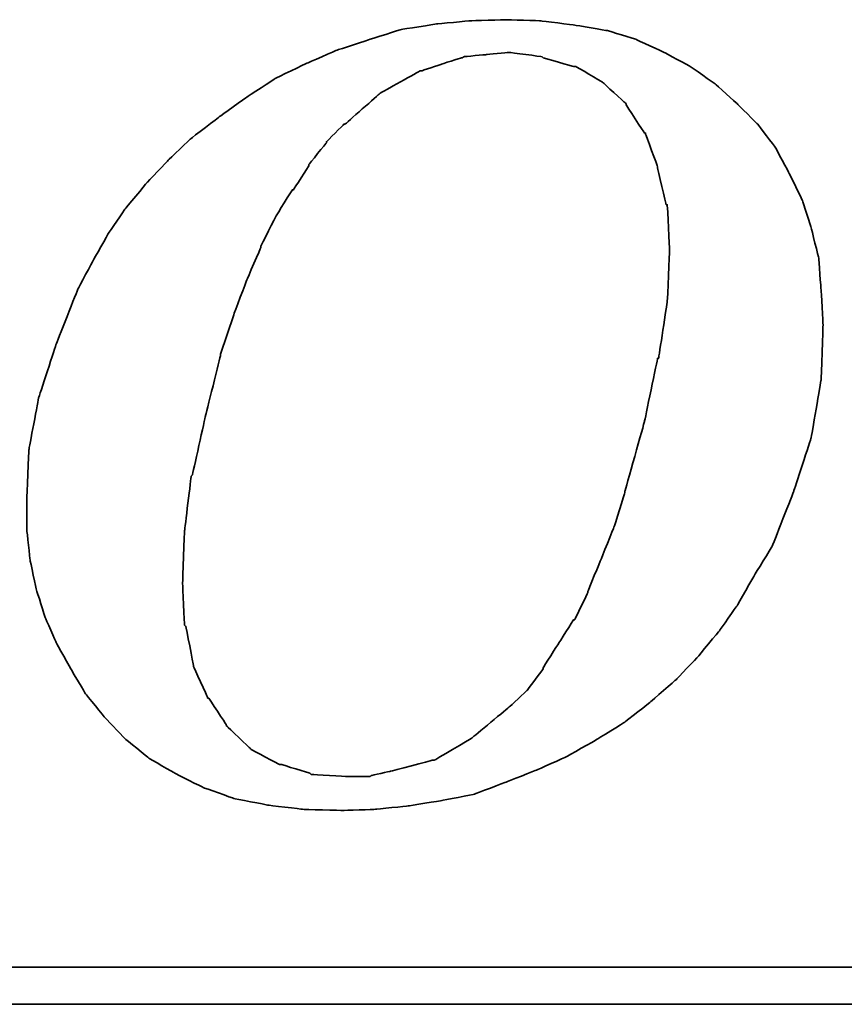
# Model space of a CAD drawing. Header units: millimetres. Extents: x 345 to 652, y 381 to 498.
# Tile 43 of 51: x 589.3 to 591.29, y 415.75 to 418.13. Entities that reach past the tile are written whole.
import ezdxf

# ---------------------------------------------------------------- set-up
doc = ezdxf.new("R2010")
doc.units = ezdxf.units.MM
doc.header["$LTSCALE"] = 0.15
doc.layers.add('DIM', color=4, linetype='CONTINUOUS')
doc.layers.add('layer 1', color=7, linetype='CONTINUOUS')

# ---------------------------------------------------------------- blocks, each defined once
blk = doc.blocks.new('TBI MOTION logo(完整正式版)')
at = {"layer": 'layer 1', "color": 22, "lineweight": 35}
for points, knots in [([(35.79625, -6.98375), (35.79625, -6.98375), (36.23125, -7.43875), (36.23125, -7.43875), (36.23125, -7.43875), (36.23125, -7.43875), (36.75625, -7.87125), (36.75625, -7.87125), (36.75625, -7.87125), (36.75625, -7.87125), (37.33125, -8.20375), (37.33125, -8.20375), (37.33125, -8.20375), (37.33125, -8.20375), (37.95625, -8.51875), (37.95625, -8.51875), (37.95625, -8.51875), (37.95625, -8.51875), (38.62625, -8.75875), (38.62625, -8.75875), (38.62625, -8.75875), (38.62625, -8.75875), (39.37125, -8.90375), (39.37125, -8.90375), (39.37125, -8.90375), (39.37125, -8.90375), (40.14125, -8.99875), (40.14125, -8.99875), (40.14125, -8.99875), (40.14125, -8.99875), (41.02625, -9.02375), (41.02625, -9.02375), (41.02625, -9.02375), (41.02625, -9.02375), (41.74625, -8.99875), (41.74625, -8.99875), (41.74625, -8.99875), (41.74625, -8.99875), (42.46625, -8.92375), (42.46625, -8.92375), (42.46625, -8.92375), (42.46625, -8.92375), (43.21125, -8.80625), (43.21125, -8.80625), (43.21125, -8.80625), (43.21125, -8.80625), (43.93125, -8.66375), (43.93125, -8.66375), (43.93125, -8.66375), (43.93125, -8.66375), (44.62625, -8.39875), (44.62625, -8.39875), (44.62625, -8.39875), (44.62625, -8.39875), (45.29625, -8.13375), (45.29625, -8.13375), (45.29625, -8.13375), (45.29625, -8.13375), (45.94625, -7.84375), (45.94625, -7.84375), (45.94625, -7.84375), (45.94625, -7.84375), (46.61625, -7.46375), (46.61625, -7.46375), (46.61625, -7.46375), (46.61625, -7.46375), (47.24125, -7.07875), (47.24125, -7.07875), (47.24125, -7.07875), (47.24125, -7.07875), (47.81625, -6.62375), (47.81625, -6.62375), (47.81625, -6.62375), (47.81625, -6.62375), (48.36875, -6.14375), (48.36875, -6.14375), (48.36875, -6.14375), (48.36875, -6.14375), (48.84625, -5.64125), (48.84625, -5.64125), (48.84625, -5.64125), (48.84625, -5.64125), (49.32625, -5.06375), (49.32625, -5.06375), (49.32625, -5.06375), (49.32625, -5.06375), (49.71125, -4.51374), (49.71125, -4.51374), (49.71125, -4.51374), (49.71125, -4.51374), (50.09625, -3.83874), (50.09625, -3.83874), (50.09625, -3.83874), (50.09625, -3.83874), (50.48125, -3.21374), (50.48125, -3.21374), (50.48125, -3.21374), (50.48125, -3.21374), (50.96125, -1.99125), (50.96125, -1.99125), (50.96125, -1.99125), (50.96125, -1.99125), (51.34375, -0.81875), (51.34375, -0.81875), (51.34375, -0.81875), (51.34375, -0.81875), (51.56125, 0.45624), (51.56125, 0.45624), (51.56125, 0.45624), (51.56125, 0.45624), (51.60625, 1.67624), (51.60625, 1.67624), (51.60625, 1.67624), (51.60625, 1.67624), (51.56125, 2.44625), (51.56125, 2.44625), (51.56125, 2.44625), (51.56125, 2.44625), (51.51125, 3.14125), (51.51125, 3.14125), (51.51125, 3.14125), (51.51125, 3.14125), (51.34375, 3.81125), (51.34375, 3.81125), (51.34375, 3.81125), (51.34375, 3.81125), (51.15125, 4.41125), (51.15125, 4.41125), (51.15125, 4.41125), (51.15125, 4.41125), (50.86125, 5.01125), (50.86125, 5.01125), (50.86125, 5.01125), (50.86125, 5.01125), (50.55125, 5.58875), (50.55125, 5.58875), (50.55125, 5.58875), (50.55125, 5.58875), (50.16625, 6.09125), (50.16625, 6.09125), (50.16625, 6.09125), (50.16625, 6.09125), (49.71125, 6.54875), (49.71125, 6.54875), (49.71125, 6.54875), (49.71125, 6.54875), (49.23125, 6.98125), (49.23125, 6.98125), (49.23125, 6.98125), (49.23125, 6.98125), (48.67875, 7.36625), (48.67875, 7.36625), (48.67875, 7.36625), (48.67875, 7.36625), (48.10375, 7.67625), (48.10375, 7.67625), (48.10375, 7.67625), (48.10375, 7.67625), (47.48125, 7.96375), (47.48125, 7.96375), (47.48125, 7.96375), (47.48125, 7.96375), (46.85625, 8.15625), (46.85625, 8.15625), (46.85625, 8.15625), (46.85625, 8.15625), (46.13625, 8.27624), (46.13625, 8.27624), (46.13625, 8.27624), (46.13625, 8.27624), (45.39125, 8.37125), (45.39125, 8.37125), (45.39125, 8.37125), (45.39125, 8.37125), (44.62625, 8.39624), (44.62625, 8.39624), (44.62625, 8.39624), (44.62625, 8.39624), (43.83625, 8.37125), (43.83625, 8.37125), (43.83625, 8.37125), (43.83625, 8.37125), (43.09125, 8.30125), (43.09125, 8.30125), (43.09125, 8.30125), (43.09125, 8.30125), (42.32125, 8.18125), (42.32125, 8.18125), (42.32125, 8.18125), (42.32125, 8.18125), (41.62875, 7.96375), (41.62875, 7.96375), (41.62875, 7.96375), (41.62875, 7.96375), (40.90625, 7.72625), (40.90625, 7.72625), (40.90625, 7.72625), (40.90625, 7.72625), (40.23624, 7.43625), (40.23624, 7.43625), (40.23624, 7.43625), (40.23624, 7.43625), (39.54124, 7.10125), (39.54124, 7.10125), (39.54124, 7.10125), (39.54124, 7.10125), (38.91625, 6.69125), (38.91625, 6.69125), (38.91625, 6.69125), (38.91625, 6.69125), (38.31625, 6.26125), (38.31625, 6.26125), (38.31625, 6.26125), (38.31625, 6.26125), (37.69125, 5.78125), (37.69125, 5.78125), (37.69125, 5.78125), (37.69125, 5.78125), (37.18625, 5.30125), (37.18625, 5.30125), (37.18625, 5.30125), (37.18625, 5.30125), (36.70625, 4.79624), (36.70625, 4.79624), (36.70625, 4.79624), (36.70625, 4.79624), (36.23125, 4.22125), (36.23125, 4.22125), (36.23125, 4.22125), (36.23125, 4.22125), (35.87124, 3.69375), (35.87124, 3.69375), (35.87124, 3.69375), (35.87124, 3.69375), (35.53125, 3.09125), (35.53125, 3.09125), (35.53125, 3.09125), (35.53125, 3.09125), (35.19875, 2.47125), (35.19875, 2.47125), (35.19875, 2.47125), (35.19875, 2.47125), (34.71625, 1.24625), (34.71625, 1.24625), (34.71625, 1.24625), (34.71625, 1.24625), (34.33125, 0.06874), (34.33125, 0.06874), (34.33125, 0.06874), (34.33125, 0.06874), (34.11625, -1.07875), (34.11625, -1.07875), (34.11625, -1.07875), (34.11625, -1.07875), (34.07125, -2.15875), (34.07125, -2.15875), (34.07125, -2.15875), (34.07125, -2.15875), (34.07125, -2.85375), (34.07125, -2.85375), (34.07125, -2.85375), (34.07125, -2.85375), (34.14125, -3.50375), (34.14125, -3.50375), (34.14125, -3.50375), (34.14125, -3.50375), (34.28625, -4.17375), (34.28625, -4.17375), (34.28625, -4.17375), (34.28625, -4.17375), (34.47625, -4.77624), (34.47625, -4.77624), (34.47625, -4.77624), (34.47625, -4.77624), (34.71625, -5.32625), (34.71625, -5.32625), (34.71625, -5.32625), (34.71625, -5.32625), (35.05375, -5.92875), (35.05375, -5.92875), (35.05375, -5.92875), (35.05375, -5.92875), (35.36375, -6.45375), (35.36375, -6.45375), (35.36375, -6.45375), (35.36375, -6.45375), (35.79625, -6.98375), (35.79625, -6.98375)], [0, 0, 0, 0, 0.01388889, 0.01388889, 0.01388889, 0.0138889, 0.02777778, 0.02777778, 0.02777778, 0.02777779, 0.04166667, 0.04166667, 0.04166667, 0.04166668, 0.05555556, 0.05555556, 0.05555556, 0.05555557, 0.06944444, 0.06944444, 0.06944444, 0.06944445, 0.08333333, 0.08333333, 0.08333333, 0.08333334, 0.09722222, 0.09722222, 0.09722222, 0.09722223, 0.11111111, 0.11111111, 0.11111111, 0.11111112, 0.125, 0.125, 0.125, 0.12500001, 0.13888889, 0.13888889, 0.13888889, 0.1388889, 0.15277778, 0.15277778, 0.15277778, 0.15277779, 0.16666667, 0.16666667, 0.16666667, 0.16666668, 0.18055556, 0.18055556, 0.18055556, 0.18055557, 0.19444444, 0.19444444, 0.19444444, 0.19444445, 0.20833333, 0.20833333, 0.20833333, 0.20833334, 0.22222222, 0.22222222, 0.22222222, 0.22222223, 0.23611111, 0.23611111, 0.23611111, 0.23611112, 0.25, 0.25, 0.25, 0.25000001, 0.26388889, 0.26388889, 0.26388889, 0.2638889, 0.27777778, 0.27777778, 0.27777778, 0.27777779, 0.29166667, 0.29166667, 0.29166667, 0.29166668, 0.30555556, 0.30555556, 0.30555556, 0.30555557, 0.31944444, 0.31944444, 0.31944444, 0.31944445, 0.33333333, 0.33333333, 0.33333333, 0.33333334, 0.34722222, 0.34722222, 0.34722222, 0.34722223, 0.36111111, 0.36111111, 0.36111111, 0.36111112, 0.375, 0.375, 0.375, 0.37500001, 0.38888889, 0.38888889, 0.38888889, 0.3888889, 0.40277778, 0.40277778, 0.40277778, 0.40277779, 0.41666667, 0.41666667, 0.41666667, 0.41666668, 0.43055556, 0.43055556, 0.43055556, 0.43055557, 0.44444444, 0.44444444, 0.44444444, 0.44444445, 0.45833333, 0.45833333, 0.45833333, 0.45833334, 0.47222222, 0.47222222, 0.47222222, 0.47222223, 0.48611111, 0.48611111, 0.48611111, 0.48611112, 0.5, 0.5, 0.5, 0.50000001, 0.51388889, 0.51388889, 0.51388889, 0.5138889, 0.52777778, 0.52777778, 0.52777778, 0.52777779, 0.54166667, 0.54166667, 0.54166667, 0.54166668, 0.55555556, 0.55555556, 0.55555556, 0.55555557, 0.56944444, 0.56944444, 0.56944444, 0.56944445, 0.58333333, 0.58333333, 0.58333333, 0.58333334, 0.59722222, 0.59722222, 0.59722222, 0.59722223, 0.61111111, 0.61111111, 0.61111111, 0.61111112, 0.625, 0.625, 0.625, 0.62500001, 0.63888889, 0.63888889, 0.63888889, 0.6388889, 0.65277778, 0.65277778, 0.65277778, 0.65277779, 0.66666667, 0.66666667, 0.66666667, 0.66666668, 0.68055556, 0.68055556, 0.68055556, 0.68055557, 0.69444444, 0.69444444, 0.69444444, 0.69444445, 0.70833333, 0.70833333, 0.70833333, 0.70833334, 0.72222222, 0.72222222, 0.72222222, 0.72222223, 0.73611111, 0.73611111, 0.73611111, 0.73611112, 0.75, 0.75, 0.75, 0.75000001, 0.76388889, 0.76388889, 0.76388889, 0.7638889, 0.77777778, 0.77777778, 0.77777778, 0.77777779, 0.79166667, 0.79166667, 0.79166667, 0.79166668, 0.80555556, 0.80555556, 0.80555556, 0.80555557, 0.81944444, 0.81944444, 0.81944444, 0.81944445, 0.83333333, 0.83333333, 0.83333333, 0.83333334, 0.84722222, 0.84722222, 0.84722222, 0.84722223, 0.86111111, 0.86111111, 0.86111111, 0.86111112, 0.875, 0.875, 0.875, 0.87500001, 0.88888889, 0.88888889, 0.88888889, 0.8888889, 0.90277778, 0.90277778, 0.90277778, 0.90277779, 0.91666667, 0.91666667, 0.91666667, 0.91666668, 0.93055556, 0.93055556, 0.93055556, 0.93055557, 0.94444444, 0.94444444, 0.94444444, 0.94444445, 0.95833333, 0.95833333, 0.95833333, 0.95833334, 0.97222222, 0.97222222, 0.97222222, 0.97222223, 0.98611111, 0.98611111, 0.98611111, 0.98611112, 1, 1, 1, 1]), ([(38.33875, 1.03124), (38.33875, 1.03124), (38.62625, 1.89625), (38.62625, 1.89625), (38.62625, 1.89625), (38.62625, 1.89625), (38.91625, 2.66375), (38.91625, 2.66375), (38.91625, 2.66375), (38.91625, 2.66375), (39.22625, 3.38125), (39.22625, 3.38125), (39.22625, 3.38125), (39.22625, 3.38125), (39.22625, 3.40624), (39.22625, 3.40624), (39.22625, 3.40624), (39.22625, 3.40624), (39.56124, 4.07624), (39.56124, 4.07624), (39.56124, 4.07624), (39.56124, 4.07624), (39.92125, 4.65125), (39.92125, 4.65125), (39.92125, 4.65125), (39.92125, 4.65125), (39.94625, 4.65125), (39.94625, 4.65125), (39.94625, 4.65125), (39.94625, 4.65125), (40.28125, 5.17875), (40.28125, 5.17875), (40.28125, 5.17875), (40.28125, 5.17875), (40.28125, 5.20375), (40.28125, 5.20375), (40.28125, 5.20375), (40.28125, 5.20375), (40.66875, 5.68625), (40.66875, 5.68625), (40.66875, 5.68625), (40.66875, 5.68625), (40.66875, 5.70625), (40.66875, 5.70625), (40.66875, 5.70625), (40.66875, 5.70625), (41.05124, 6.09125), (41.05124, 6.09125), (41.05124, 6.09125), (41.05124, 6.09125), (41.07625, 6.09125), (41.07625, 6.09125), (41.07625, 6.09125), (41.07625, 6.09125), (41.84125, 6.76625), (41.84125, 6.76625), (41.84125, 6.76625), (41.84125, 6.76625), (41.86625, 6.78625), (41.86625, 6.78625), (41.86625, 6.78625), (41.86625, 6.78625), (42.73125, 7.26624), (42.73125, 7.26624), (42.73125, 7.26624), (42.73125, 7.26624), (42.75625, 7.26624), (42.75625, 7.26624), (42.75625, 7.26624), (42.75625, 7.26624), (43.18625, 7.41125), (43.18625, 7.41125), (43.18625, 7.41125), (43.18625, 7.41125), (43.64125, 7.55625), (43.64125, 7.55625), (43.64125, 7.55625), (43.64125, 7.55625), (43.66625, 7.55625), (43.66625, 7.55625), (43.66625, 7.55625), (43.66625, 7.55625), (43.69125, 7.58124), (43.69125, 7.58124), (43.69125, 7.58124), (43.69125, 7.58124), (44.19125, 7.62625), (44.19125, 7.62625), (44.19125, 7.62625), (44.19125, 7.62625), (44.67125, 7.67625), (44.67125, 7.67625), (44.67125, 7.67625), (44.67125, 7.67625), (44.69625, 7.67625), (44.69625, 7.67625), (44.69625, 7.67625), (44.69625, 7.67625), (45.41875, 7.58124), (45.41875, 7.58124), (45.41875, 7.58124), (45.41875, 7.58124), (45.44125, 7.55625), (45.44125, 7.55625), (45.44125, 7.55625), (45.44125, 7.55625), (46.11125, 7.36625), (46.11125, 7.36625), (46.11125, 7.36625), (46.11125, 7.36625), (46.13625, 7.36625), (46.13625, 7.36625), (46.13625, 7.36625), (46.13625, 7.36625), (46.15875, 7.36625), (46.15875, 7.36625), (46.15875, 7.36625), (46.15875, 7.36625), (46.73625, 7.02624), (46.73625, 7.02624), (46.73625, 7.02624), (46.73625, 7.02624), (46.76125, 7.00624), (46.76125, 7.00624), (46.76125, 7.00624), (46.76125, 7.00624), (47.24125, 6.57124), (47.24125, 6.57124), (47.24125, 6.57124), (47.24125, 6.57124), (47.26625, 6.54875), (47.26625, 6.54875), (47.26625, 6.54875), (47.26625, 6.54875), (47.26625, 6.52375), (47.26625, 6.52375), (47.26625, 6.52375), (47.26625, 6.52375), (47.67375, 5.89875), (47.67375, 5.89875), (47.67375, 5.89875), (47.67375, 5.89875), (47.69625, 5.89875), (47.69625, 5.89875), (47.69625, 5.89875), (47.69625, 5.89875), (47.69625, 5.87625), (47.69625, 5.87625), (47.69625, 5.87625), (47.69625, 5.87625), (47.96125, 5.15625), (47.96125, 5.15625), (47.96125, 5.15625), (47.96125, 5.15625), (47.96125, 5.13125), (47.96125, 5.13125), (47.96125, 5.13125), (47.96125, 5.13125), (48.15125, 4.31875), (48.15125, 4.31875), (48.15125, 4.31875), (48.15125, 4.31875), (48.17625, 4.31875), (48.17625, 4.31875), (48.17625, 4.31875), (48.17625, 4.31875), (48.17625, 4.29125), (48.17625, 4.29125), (48.17625, 4.29125), (48.17625, 4.29125), (48.22625, 3.33125), (48.22625, 3.33125), (48.22625, 3.33125), (48.22625, 3.33125), (48.22625, 3.30875), (48.22625, 3.30875), (48.22625, 3.30875), (48.22625, 3.30875), (48.17625, 2.20624), (48.17625, 2.20624), (48.17625, 2.20624), (48.17625, 2.20624), (48.17625, 2.18124), (48.17625, 2.18124), (48.17625, 2.18124), (48.17625, 2.18124), (47.98375, 0.93624), (47.98375, 0.93624), (47.98375, 0.93624), (47.98375, 0.93624), (47.96125, 0.93624), (47.96125, 0.93624), (47.96125, 0.93624), (47.96125, 0.93624), (47.67375, -0.45874), (47.67375, -0.45874), (47.67375, -0.45874), (47.67375, -0.45874), (47.24125, -1.99125), (47.24125, -1.99125), (47.24125, -1.99125), (47.24125, -1.99125), (47.24125, -2.01874), (47.24125, -2.01874), (47.24125, -2.01874), (47.24125, -2.01874), (47.00125, -2.78375), (47.00125, -2.78375), (47.00125, -2.78375), (47.00125, -2.78375), (46.71125, -3.50375), (46.71125, -3.50375), (46.71125, -3.50375), (46.71125, -3.50375), (46.42625, -4.19875), (46.42625, -4.19875), (46.42625, -4.19875), (46.42625, -4.19875), (46.42625, -4.22375), (46.42625, -4.22375), (46.42625, -4.22375), (46.42625, -4.22375), (46.13625, -4.82374), (46.13625, -4.82374), (46.13625, -4.82374), (46.13625, -4.82374), (46.11125, -4.82374), (46.11125, -4.82374), (46.11125, -4.82374), (46.11125, -4.82374), (45.77625, -5.35125), (45.77625, -5.35125), (45.77625, -5.35125), (45.77625, -5.35125), (45.44125, -5.87875), (45.44125, -5.87875), (45.44125, -5.87875), (45.44125, -5.87875), (45.44125, -5.90375), (45.44125, -5.90375), (45.44125, -5.90375), (45.44125, -5.90375), (45.10625, -6.35875), (45.10625, -6.35875), (45.10625, -6.35875), (45.10625, -6.35875), (45.08125, -6.38375), (45.08125, -6.38375), (45.08125, -6.38375), (45.08125, -6.38375), (44.69625, -6.74375), (44.69625, -6.74375), (44.69625, -6.74375), (44.69625, -6.74375), (43.88375, -7.41625), (43.88375, -7.41625), (43.88375, -7.41625), (43.88375, -7.41625), (43.85625, -7.43875), (43.85625, -7.43875), (43.85625, -7.43875), (43.85625, -7.43875), (43.04125, -7.91875), (43.04125, -7.91875), (43.04125, -7.91875), (43.04125, -7.91875), (43.01625, -7.91875), (43.01625, -7.91875), (43.01625, -7.91875), (43.01625, -7.91875), (42.99625, -7.91875), (42.99625, -7.91875), (42.99625, -7.91875), (42.99625, -7.91875), (42.08125, -8.15875), (42.08125, -8.15875), (42.08125, -8.15875), (42.08125, -8.15875), (41.65125, -8.25625), (41.65125, -8.25625), (41.65125, -8.25625), (41.65125, -8.25625), (41.62875, -8.27875), (41.62875, -8.27875), (41.62875, -8.27875), (41.62875, -8.27875), (41.60125, -8.27875), (41.60125, -8.27875), (41.60125, -8.27875), (41.60125, -8.27875), (41.12125, -8.27875), (41.12125, -8.27875), (41.12125, -8.27875), (41.12125, -8.27875), (40.35624, -8.23125), (40.35624, -8.23125), (40.35624, -8.23125), (40.35624, -8.23125), (40.33125, -8.23125), (40.33125, -8.23125), (40.33125, -8.23125), (40.33125, -8.23125), (40.30625, -8.20375), (40.30625, -8.20375), (40.30625, -8.20375), (40.30625, -8.20375), (39.68375, -8.01375), (39.68375, -8.01375), (39.68375, -8.01375), (39.68375, -8.01375), (39.66124, -8.01375), (39.66124, -8.01375), (39.66124, -8.01375), (39.66124, -8.01375), (39.63625, -8.01375), (39.63625, -8.01375), (39.63625, -8.01375), (39.63625, -8.01375), (39.01125, -7.67875), (39.01125, -7.67875), (39.01125, -7.67875), (39.01125, -7.67875), (38.98875, -7.65375), (38.98875, -7.65375), (38.98875, -7.65375), (38.98875, -7.65375), (38.48625, -7.17375), (38.48625, -7.17375), (38.48625, -7.17375), (38.48625, -7.17375), (38.45875, -7.14875), (38.45875, -7.14875), (38.45875, -7.14875), (38.45875, -7.14875), (38.45875, -7.12875), (38.45875, -7.12875), (38.45875, -7.12875), (38.45875, -7.12875), (38.07625, -6.54875), (38.07625, -6.54875), (38.07625, -6.54875), (38.07625, -6.54875), (38.05125, -6.54875), (38.05125, -6.54875), (38.05125, -6.54875), (38.05125, -6.54875), (38.05125, -6.52875), (38.05125, -6.52875), (38.05125, -6.52875), (38.05125, -6.52875), (37.74125, -5.85375), (37.74125, -5.85375), (37.74125, -5.85375), (37.74125, -5.85375), (37.74125, -5.82875), (37.74125, -5.82875), (37.74125, -5.82875), (37.74125, -5.82875), (37.57375, -4.96875), (37.57375, -4.96875), (37.57375, -4.96875), (37.57375, -4.96875), (37.54625, -4.94375), (37.54625, -4.94375), (37.54625, -4.94375), (37.54625, -4.94375), (37.50125, -4.03375), (37.50125, -4.03375), (37.50125, -4.03375), (37.50125, -4.03375), (37.50125, -4.00875), (37.50125, -4.00875), (37.50125, -4.00875), (37.50125, -4.00875), (37.54625, -2.85375), (37.54625, -2.85375), (37.54625, -2.85375), (37.54625, -2.85375), (37.69125, -1.65875), (37.69125, -1.65875), (37.69125, -1.65875), (37.69125, -1.65875), (37.71624, -1.63375), (37.71624, -1.63375), (37.71624, -1.63375), (37.71624, -1.63375), (38.00375, -0.33875), (38.00375, -0.33875), (38.00375, -0.33875), (38.00375, -0.33875), (38.33875, 1.00624), (38.33875, 1.00624), (38.33875, 1.00624), (38.33875, 1.00624), (38.33875, 1.03124), (38.33875, 1.03124)], [0, 0, 0, 0, 0.01010101, 0.01010101, 0.01010101, 0.01010102, 0.02020202, 0.02020202, 0.02020202, 0.02020203, 0.03030303, 0.03030303, 0.03030303, 0.03030304, 0.04040404, 0.04040404, 0.04040404, 0.04040405, 0.05050505, 0.05050505, 0.05050505, 0.05050506, 0.06060606, 0.06060606, 0.06060606, 0.06060607, 0.07070707, 0.07070707, 0.07070707, 0.07070708, 0.08080808, 0.08080808, 0.08080808, 0.08080809, 0.09090909, 0.09090909, 0.09090909, 0.0909091, 0.1010101, 0.1010101, 0.1010101, 0.10101011, 0.11111111, 0.11111111, 0.11111111, 0.11111112, 0.12121212, 0.12121212, 0.12121212, 0.12121213, 0.13131313, 0.13131313, 0.13131313, 0.13131314, 0.14141414, 0.14141414, 0.14141414, 0.14141415, 0.15151515, 0.15151515, 0.15151515, 0.15151516, 0.16161616, 0.16161616, 0.16161616, 0.16161617, 0.17171717, 0.17171717, 0.17171717, 0.17171718, 0.18181818, 0.18181818, 0.18181818, 0.18181819, 0.19191919, 0.19191919, 0.19191919, 0.1919192, 0.2020202, 0.2020202, 0.2020202, 0.20202021, 0.21212121, 0.21212121, 0.21212121, 0.21212122, 0.22222222, 0.22222222, 0.22222222, 0.22222223, 0.23232323, 0.23232323, 0.23232323, 0.23232324, 0.24242424, 0.24242424, 0.24242424, 0.24242425, 0.25252525, 0.25252525, 0.25252525, 0.25252526, 0.26262626, 0.26262626, 0.26262626, 0.26262627, 0.27272727, 0.27272727, 0.27272727, 0.27272728, 0.28282828, 0.28282828, 0.28282828, 0.28282829, 0.29292929, 0.29292929, 0.29292929, 0.2929293, 0.3030303, 0.3030303, 0.3030303, 0.30303031, 0.31313131, 0.31313131, 0.31313131, 0.31313132, 0.32323232, 0.32323232, 0.32323232, 0.32323233, 0.33333333, 0.33333333, 0.33333333, 0.33333334, 0.34343434, 0.34343434, 0.34343434, 0.34343435, 0.35353535, 0.35353535, 0.35353535, 0.35353536, 0.36363636, 0.36363636, 0.36363636, 0.36363637, 0.37373737, 0.37373737, 0.37373737, 0.37373738, 0.38383838, 0.38383838, 0.38383838, 0.38383839, 0.39393939, 0.39393939, 0.39393939, 0.3939394, 0.4040404, 0.4040404, 0.4040404, 0.40404041, 0.41414141, 0.41414141, 0.41414141, 0.41414142, 0.42424242, 0.42424242, 0.42424242, 0.42424243, 0.43434343, 0.43434343, 0.43434343, 0.43434344, 0.44444444, 0.44444444, 0.44444444, 0.44444445, 0.45454545, 0.45454545, 0.45454545, 0.45454546, 0.46464646, 0.46464646, 0.46464646, 0.46464647, 0.47474747, 0.47474747, 0.47474747, 0.47474748, 0.48484848, 0.48484848, 0.48484848, 0.48484849, 0.49494949, 0.49494949, 0.49494949, 0.4949495, 0.50505051, 0.50505051, 0.50505051, 0.50505052, 0.51515152, 0.51515152, 0.51515152, 0.51515153, 0.52525253, 0.52525253, 0.52525253, 0.52525254, 0.53535354, 0.53535354, 0.53535354, 0.53535355, 0.54545455, 0.54545455, 0.54545455, 0.54545456, 0.55555556, 0.55555556, 0.55555556, 0.55555557, 0.56565657, 0.56565657, 0.56565657, 0.56565658, 0.57575758, 0.57575758, 0.57575758, 0.57575759, 0.58585859, 0.58585859, 0.58585859, 0.5858586, 0.5959596, 0.5959596, 0.5959596, 0.59595961, 0.60606061, 0.60606061, 0.60606061, 0.60606062, 0.61616162, 0.61616162, 0.61616162, 0.61616163, 0.62626263, 0.62626263, 0.62626263, 0.62626264, 0.63636364, 0.63636364, 0.63636364, 0.63636365, 0.64646465, 0.64646465, 0.64646465, 0.64646466, 0.65656566, 0.65656566, 0.65656566, 0.65656567, 0.66666667, 0.66666667, 0.66666667, 0.66666668, 0.67676768, 0.67676768, 0.67676768, 0.67676769, 0.68686869, 0.68686869, 0.68686869, 0.6868687, 0.6969697, 0.6969697, 0.6969697, 0.69696971, 0.70707071, 0.70707071, 0.70707071, 0.70707072, 0.71717172, 0.71717172, 0.71717172, 0.71717173, 0.72727273, 0.72727273, 0.72727273, 0.72727274, 0.73737374, 0.73737374, 0.73737374, 0.73737375, 0.74747475, 0.74747475, 0.74747475, 0.74747476, 0.75757576, 0.75757576, 0.75757576, 0.75757577, 0.76767677, 0.76767677, 0.76767677, 0.76767678, 0.77777778, 0.77777778, 0.77777778, 0.77777779, 0.78787879, 0.78787879, 0.78787879, 0.7878788, 0.7979798, 0.7979798, 0.7979798, 0.79797981, 0.80808081, 0.80808081, 0.80808081, 0.80808082, 0.81818182, 0.81818182, 0.81818182, 0.81818183, 0.82828283, 0.82828283, 0.82828283, 0.82828284, 0.83838384, 0.83838384, 0.83838384, 0.83838385, 0.84848485, 0.84848485, 0.84848485, 0.84848486, 0.85858586, 0.85858586, 0.85858586, 0.85858587, 0.86868687, 0.86868687, 0.86868687, 0.86868688, 0.87878788, 0.87878788, 0.87878788, 0.87878789, 0.88888889, 0.88888889, 0.88888889, 0.8888889, 0.8989899, 0.8989899, 0.8989899, 0.89898991, 0.90909091, 0.90909091, 0.90909091, 0.90909092, 0.91919192, 0.91919192, 0.91919192, 0.91919193, 0.92929293, 0.92929293, 0.92929293, 0.92929294, 0.93939394, 0.93939394, 0.93939394, 0.93939395, 0.94949495, 0.94949495, 0.94949495, 0.94949496, 0.95959596, 0.95959596, 0.95959596, 0.95959597, 0.96969697, 0.96969697, 0.96969697, 0.96969698, 0.97979798, 0.97979798, 0.97979798, 0.97979799, 0.98989899, 0.98989899, 0.98989899, 0.989899, 1, 1, 1, 1]), ([(75.90875, -9.47875), (75.90875, -9.47875), (75.90875, -12.28625), (75.90875, -12.28625), (75.90875, -12.28625), (75.90875, -12.28625), (75.90875, -12.47875), (75.90875, -12.47875), (75.90875, -12.47875), (75.90875, -12.47875), (75.71625, -12.47875), (75.71625, -12.47875), (75.71625, -12.47875), (75.71625, -12.47875), (-88.32875, -12.47875), (-88.32875, -12.47875), (-88.32875, -12.47875), (-88.32875, -12.47875), (-88.32875, -13.29375), (-88.32875, -13.29375), (-88.32875, -13.29375), (-88.32875, -13.29375), (82.89125, -13.29375), (82.89125, -13.29375), (82.89125, -13.29375), (82.89125, -13.29375), (75.90875, -9.47875), (75.90875, -9.47875)], [0, 0, 0, 0, 0.14285714, 0.14285714, 0.14285714, 0.14285715, 0.28571429, 0.28571429, 0.28571429, 0.2857143, 0.42857143, 0.42857143, 0.42857143, 0.42857144, 0.57142857, 0.57142857, 0.57142857, 0.57142858, 0.71428571, 0.71428571, 0.71428571, 0.71428572, 0.85714286, 0.85714286, 0.85714286, 0.85714287, 1, 1, 1, 1])]:
    blk.add_open_spline(points, degree=3, knots=knots, dxfattribs=at)

msp = doc.modelspace()

# ---------------------------------------------------------------- block references
at = {"layer": 'DIM', "color": 7, "xscale": 0.1094605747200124, "yscale": 0.1094605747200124, "zscale": 0.1094605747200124}
msp.add_blockref('TBI MOTION logo(完整正式版)', (585.5857, 417.2078), dxfattribs=at)

doc.saveas('drawing.dxf')
